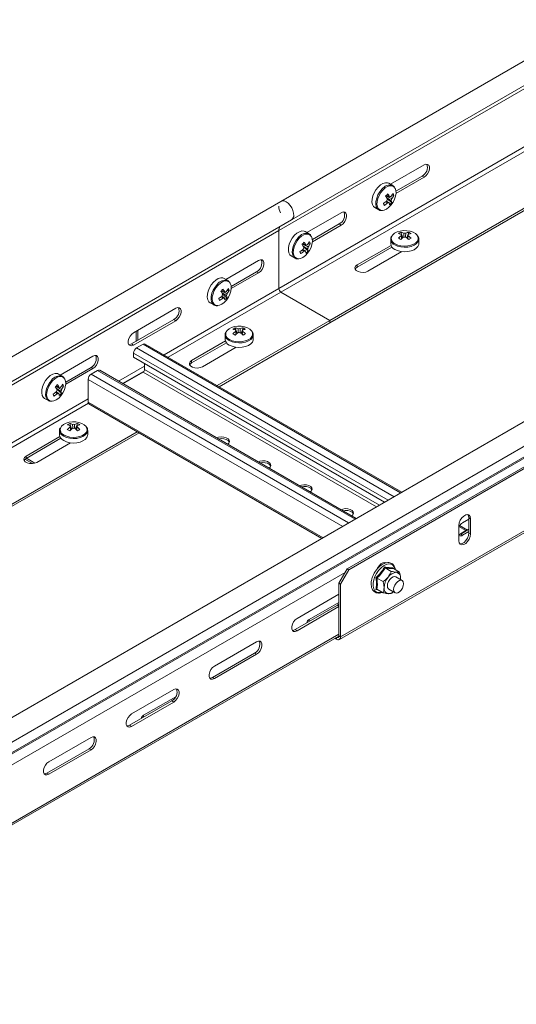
# Model space of a CAD drawing. Header units: millimetres. Extents: x -6 to 3617, y -5324 to -345.
# Tile 30 of 43: x 309 to 521, y -1607 to -1187. Entities that reach past the tile are written whole.
import ezdxf

# ---------------------------------------------------------------- set-up
doc = ezdxf.new("R2010")
doc.units = ezdxf.units.MM

msp = doc.modelspace()

# ---------------------------------------------------------------- linework, layer by layer
at = {"color": 7, "linetype": 'Continuous', "lineweight": 15}
for p, q in [((555.01, -1187.09), (420.66, -1264.65)), ((425.23, -1272.52), (559.56, -1194.97)), ((554.13, -1199.58), (419.78, -1277.14)), ((481.82, -1249.07), (467.49, -1257.34)), ((548.16, -1253.92), (441.55, -1315.46)), ((549.01, -1254.41), (441.55, -1316.44)), ((480.98, -1253.88), (469.8, -1260.34)), ((469.82, -1261.31), (481.82, -1254.37)), ((481.82, -1254.37), (480.98, -1253.88)), ((468.44, -1257.88), (466.79, -1256.93)), ((468.44, -1257.88), (468.34, -1257.83)), ((420.66, -1264.65), (33.88, -1487.93)), ((467.98, -1265.16), (466.1, -1263.58)), ((468.89, -1262.09), (468.05, -1262.04)), ((446.47, -1269.48), (431.79, -1277.95)), ((460.79, -1267.33), (462.44, -1268.28)), ((38.43, -1495.81), (425.21, -1272.53)), ((32.99, -1500.43), (419.78, -1277.14)), ((419.78, -1277.14), (419.78, -1301.91)), ((432.73, -1278.5), (431.08, -1277.55)), ((445.62, -1274.29), (434.09, -1280.95)), ((434.11, -1281.92), (446.47, -1274.78)), ((446.47, -1274.78), (445.62, -1274.29)), ((471.87, -1277.82), (472.69, -1280.2)), ((475.24, -1277.82), (474.41, -1280.2)), ((432.73, -1278.5), (432.64, -1278.45)), ((467.55, -1280.81), (467.55, -1282.71)), ((472.1, -1278.79), (472.12, -1279.1)), ((479.55, -1282.71), (479.55, -1280.81)), ((432.27, -1285.77), (430.39, -1284.2)), ((433.18, -1282.71), (432.34, -1282.65)), ((453.22, -1291.79), (467.69, -1283.44)), ((468.11, -1284.17), (453.22, -1292.77)), ((472.28, -1286.09), (457.82, -1294.44)), ((411.11, -1289.89), (397.14, -1297.96)), ((425.08, -1287.94), (426.73, -1288.89)), ((410.26, -1294.71), (399.44, -1300.95)), ((411.11, -1295.19), (410.26, -1294.71)), ((453.22, -1291.79), (453.22, -1292.77)), ((398.08, -1298.5), (396.44, -1297.55)), ((398.08, -1298.5), (397.99, -1298.45)), ((399.46, -1301.92), (411.11, -1295.19)), ((398.54, -1302.71), (397.69, -1302.65)), ((397.62, -1305.78), (395.74, -1304.2)), ((420.62, -1303.38), (441.55, -1315.46)), ((654.04, -1303.17), (448.98, -1421.55)), ((654.75, -1303.58), (449.69, -1421.96)), ((375.76, -1310.3), (357.73, -1320.71)), ((390.44, -1307.94), (392.08, -1308.89)), ((374.91, -1315.12), (356.88, -1325.52)), ((357.73, -1326.01), (375.76, -1315.61)), ((375.76, -1315.61), (374.91, -1315.12)), ((393.39, -1343.27), (441.55, -1315.46)), ((441.55, -1315.46), (441.55, -1316.44)), ((359.53, -1323.99), (359.53, -1319.67)), ((394.24, -1343.76), (441.55, -1316.44)), ((401.16, -1318.64), (401.98, -1321.02)), ((401.39, -1319.61), (401.41, -1319.92)), ((404.52, -1318.64), (403.7, -1321.02)), ((358.82, -1324.2), (358.82, -1320.07)), ((396.84, -1321.63), (396.84, -1323.53)), ((408.84, -1323.53), (408.84, -1321.63)), ((357.73, -1326.01), (356.88, -1325.52)), ((358.82, -1324.41), (358.82, -1324.2)), ((359.03, -1327.23), (361.79, -1325.63)), ((472.33, -1388.84), (362.69, -1325.55)), ((396.98, -1324.26), (382.51, -1332.61)), ((382.51, -1333.59), (397.4, -1324.99)), ((387.11, -1335.26), (401.57, -1326.91)), ((658.28, -1328.08), (446.15, -1450.54)), ((340.4, -1330.71), (326.43, -1338.78)), ((357.76, -1331.23), (357.76, -1329.43)), ((464.94, -1393.1), (357.76, -1331.23)), ((445.63, -1451.68), (657.76, -1329.22)), ((339.55, -1335.53), (328.73, -1341.77)), ((328.75, -1342.74), (340.4, -1336.02)), ((340.4, -1336.02), (339.55, -1335.53)), ((362.43, -1333.92), (362.43, -1336.4)), ((382.51, -1333.59), (382.51, -1332.61)), ((327.37, -1339.32), (325.72, -1338.37)), ((327.37, -1339.32), (327.28, -1339.27)), ((338.32, -1350.32), (338.32, -1340.66)), ((339.59, -1338.45), (342.35, -1336.86)), ((452.88, -1400.06), (343.25, -1336.77)), ((361.79, -1337.51), (353.16, -1342.49)), ((554.06, -1341.65), (167.27, -1564.94)), ((326.91, -1346.6), (325.03, -1345.02)), ((327.82, -1343.53), (326.98, -1343.47)), ((319.72, -1348.76), (321.37, -1349.71)), ((172.02, -1572.68), (558.81, -1349.4)), ((338.69, -1351.15), (438.15, -1408.57)), ((172.15, -1577.09), (558.94, -1353.8)), ((172.39, -1577.53), (559.18, -1354.24)), ((330.44, -1359.46), (331.27, -1361.84)), ((330.68, -1360.43), (330.7, -1360.74)), ((333.81, -1359.46), (332.99, -1361.84)), ((181.26, -1465.73), (359.21, -1363)), ((182.11, -1466.22), (360.06, -1363.49)), ((326.26, -1365.08), (311.8, -1373.43)), ((311.8, -1374.41), (326.69, -1365.81)), ((326.13, -1362.45), (326.13, -1364.35)), ((338.13, -1364.35), (338.13, -1362.45)), ((316.4, -1376.08), (330.86, -1367.73)), ((311.8, -1374.41), (311.8, -1373.43)), ((315.62, -1376.41), (311.98, -1374.31)), ((314.56, -1376.61), (311.33, -1374.75)), ((500.95, -1399.71), (501.66, -1400.12)), ((500.95, -1399.71), (500.95, -1406.25)), ((496.71, -1409.51), (496.71, -1402.98)), ((500.34, -1405.01), (497, -1403.08)), ((498.3, -1401.86), (500.95, -1400.33)), ((501.66, -1400.12), (501.66, -1406.66)), ((496.71, -1406.96), (497.45, -1406.68)), ((496.72, -1406.96), (496.92, -1406.83)), ((496.92, -1406.83), (499.68, -1405.23)), ((497.45, -1406.68), (500.95, -1404.65)), ((497.45, -1406.68), (498.3, -1407.17)), ((500.95, -1405.63), (498.3, -1407.17)), ((500.95, -1406.25), (501.66, -1406.66)), ((465.19, -1418.79), (465.32, -1418.97)), ((445.44, -1427.68), (448.98, -1421.55)), ((449.69, -1421.96), (446.15, -1428.08)), ((448.98, -1421.55), (449.69, -1421.96)), ((465.22, -1421.11), (467.82, -1422.62)), ((468.67, -1421.05), (468.71, -1421.39)), ((468.75, -1421.43), (471.36, -1422.93)), ((472.43, -1426.53), (469.75, -1424.98)), ((446.15, -1428.08), (445.44, -1427.68)), ((445.44, -1450.13), (445.44, -1427.68)), ((446.15, -1450.54), (446.15, -1428.08)), ((461.68, -1425.51), (464.29, -1427.01)), ((471.7, -1426.1), (471.78, -1425.53)), ((427.59, -1442.68), (445.44, -1432.37)), ((461.98, -1430.4), (461.24, -1430.29)), ((461.68, -1430.22), (464.29, -1431.73)), ((466.75, -1430.17), (469.43, -1431.72)), ((426.74, -1447.5), (444.77, -1437.09)), ((432.72, -1443.23), (445.44, -1435.88)), ((444.77, -1437.09), (445.44, -1436.58)), ((445.44, -1437.68), (427.59, -1447.99)), ((173.06, -1607.45), (445.44, -1450.21)), ((426.74, -1447.5), (427.59, -1447.99)), ((445.44, -1450.13), (446.15, -1450.54)), ((392.23, -1463.09), (410.26, -1452.68)), ((443.74, -1451.19), (444.38, -1451.56)), ((391.38, -1467.91), (409.42, -1457.5)), ((410.26, -1457.99), (392.23, -1468.4)), ((409.42, -1457.5), (410.26, -1457.99)), ((391.38, -1467.91), (392.23, -1468.4)), ((356.88, -1483.5), (374.91, -1473.09)), ((356.03, -1488.32), (374.06, -1477.91)), ((374.91, -1478.4), (356.88, -1488.81)), ((362, -1484.05), (375.72, -1476.14)), ((374.06, -1477.91), (374.91, -1478.4)), ((356.03, -1488.32), (356.88, -1488.81)), ((321.52, -1503.91), (339.55, -1493.5)), ((320.67, -1508.73), (338.71, -1498.32)), ((339.55, -1498.81), (321.52, -1509.22)), ((338.71, -1498.32), (339.55, -1498.81)), ((320.67, -1508.73), (321.52, -1509.22))]:
    msp.add_line(p, q, dxfattribs=at)
at = {"color": 8, "linetype": 'Continuous', "lineweight": 15}
for p, q in [((527.26, -1239.86), (419.78, -1301.91)), ((527.36, -1241.76), (420.62, -1303.38)), ((370.76, -1330.21), (419.78, -1301.91)), ((372.46, -1331.19), (420.62, -1303.38)), ((359, -1324.3), (358.82, -1324.2)), ((469.04, -1390.73), (359.03, -1327.23)), ((471.8, -1389.14), (361.79, -1325.63)), ((466.5, -1392.2), (357.76, -1329.43)), ((351.32, -1341.43), (362.43, -1335.02)), ((462.79, -1394.34), (362.43, -1336.4)), ((447.05, -1403.43), (338.32, -1340.66)), ((449.6, -1401.96), (339.59, -1338.45)), ((452.36, -1400.37), (342.35, -1336.86)), ((353.02, -1342.41), (362.19, -1337.11)), ((461.52, -1395.08), (361.79, -1337.51)), ((158.63, -1452.67), (338.32, -1348.94)), ((160.33, -1453.65), (338.42, -1350.84)), ((438.68, -1408.26), (338.32, -1350.32)), ((499.68, -1405.23), (496.71, -1403.52)), ((496.92, -1406.83), (496.71, -1406.7)), ((496.92, -1406.83), (496.92, -1406.91)), ((499.68, -1405.39), (499.68, -1405.23)), ((173.51, -1581.61), (448.09, -1423.1)), ((444.77, -1437.09), (445.44, -1437.47)), ((432.72, -1444.05), (432.72, -1443.23)), ((173.56, -1606.35), (445.44, -1449.4)), ((444.38, -1451.56), (444.38, -1450.82)), ((362, -1484.87), (362, -1484.05))]:
    msp.add_line(p, q, dxfattribs=at)
at = {"color": 7, "linetype": 'Continuous', "lineweight": 15, "flags": 128}
for points in [[(481.82, -1254.37), (482.61, -1253.76), (483.3, -1252.9), (483.81, -1251.9), (484.09, -1250.88), (484.09, -1249.95), (483.81, -1249.24), (483.3, -1248.84), (482.61, -1248.77), (481.82, -1249.07)], [(466.79, -1256.93), (466.24, -1256.71), (465.3, -1256.68), (464.26, -1256.99), (463.2, -1257.62), (462.17, -1258.54)], [(462.17, -1258.54), (461.25, -1259.68), (460.48, -1260.97), (459.93, -1262.34), (459.61, -1263.7), (459.56, -1264.95), (459.78, -1266.03), (460.24, -1266.86), (460.79, -1267.33)], [(464.09, -1268.52), (464.79, -1268.39), (465.81, -1267.94), (466.82, -1267.19), (467.77, -1266.19), (468.59, -1265.01), (469.23, -1263.72), (469.65, -1262.4), (469.83, -1261.13), (469.75, -1260), (469.42, -1259.07), (469.35, -1258.97)], [(425.21, -1272.53), (425.49, -1272.32), (425.93, -1271.67), (426.14, -1270.78), (426.1, -1269.72), (425.81, -1268.57), (425.3, -1267.42), (424.6, -1266.36), (423.77, -1265.48), (422.88, -1264.84), (421.99, -1264.49), (421.18, -1264.46), (420.66, -1264.65)], [(446.47, -1274.78), (447.25, -1274.17), (447.95, -1273.31), (448.46, -1272.31), (448.73, -1271.29), (448.73, -1270.36), (448.46, -1269.66), (447.95, -1269.25), (447.25, -1269.18), (446.47, -1269.48)], [(431.08, -1277.55), (430.53, -1277.33), (429.59, -1277.29), (428.55, -1277.6), (427.49, -1278.24), (426.46, -1279.15)], [(478.92, -1279.23), (478.85, -1279.12), (478.11, -1278.4), (477.09, -1277.81), (475.84, -1277.39), (474.45, -1277.16), (473.01, -1277.13), (471.6, -1277.31), (470.31, -1277.69), (469.22, -1278.24), (468.41, -1278.93), (468.02, -1279.5)], [(426.46, -1279.15), (425.54, -1280.29), (424.77, -1281.59), (424.22, -1282.96), (423.9, -1284.31), (423.85, -1285.57), (424.07, -1286.64), (424.54, -1287.48), (425.08, -1287.94)], [(428.38, -1289.14), (429.08, -1289.01), (430.1, -1288.55), (431.11, -1287.8), (432.06, -1286.8), (432.88, -1285.62), (433.52, -1284.33), (433.94, -1283.01), (434.12, -1281.75), (434.04, -1280.61), (433.71, -1279.69), (433.65, -1279.58)], [(467.55, -1280.81), (467.55, -1280.92), (467.56, -1280.98)], [(469.31, -1285.16), (470.5, -1285.69), (471.88, -1286.03), (473.36, -1286.17), (474.86, -1286.09), (476.27, -1285.79), (477.52, -1285.3), (478.51, -1284.65), (479.2, -1283.88), (479.52, -1283.03), (479.55, -1282.71)], [(411.11, -1295.19), (411.9, -1294.58), (412.59, -1293.72), (413.1, -1292.72), (413.38, -1291.7), (413.38, -1290.77), (413.1, -1290.07), (412.59, -1289.66), (411.9, -1289.59), (411.11, -1289.89)], [(457.82, -1294.44), (456.89, -1294.82), (455.8, -1294.98), (454.68, -1294.93), (453.66, -1294.65), (452.86, -1294.19), (452.38, -1293.6), (452.28, -1292.95), (452.57, -1292.32), (453.22, -1291.79)], [(453.22, -1292.77), (452.57, -1293.3), (452.38, -1293.6)], [(396.44, -1297.55), (395.88, -1297.33), (394.94, -1297.3), (393.9, -1297.61), (392.84, -1298.24), (391.82, -1299.15)], [(391.82, -1299.15), (390.89, -1300.29), (390.13, -1301.59), (389.57, -1302.96), (389.26, -1304.31), (389.21, -1305.57), (389.42, -1306.65), (389.89, -1307.48), (390.44, -1307.94)], [(393.73, -1309.14), (394.44, -1309.01), (395.45, -1308.55), (396.46, -1307.8), (397.41, -1306.81), (398.23, -1305.62), (398.87, -1304.33), (399.29, -1303.01), (399.47, -1301.75), (399.39, -1300.62), (399.06, -1299.69), (399, -1299.59)], [(375.76, -1315.61), (376.54, -1314.99), (377.23, -1314.13), (377.75, -1313.13), (378.02, -1312.11), (378.02, -1311.18), (377.75, -1310.48), (377.23, -1310.07), (376.54, -1310), (375.76, -1310.3)], [(408.21, -1320.05), (408.14, -1319.94), (407.4, -1319.23), (406.38, -1318.63), (405.13, -1318.21), (403.74, -1317.98), (402.3, -1317.95), (400.88, -1318.13), (399.6, -1318.51), (398.51, -1319.06), (397.7, -1319.75), (397.31, -1320.32)], [(357.73, -1320.71), (356.94, -1321.32), (356.25, -1322.18), (355.74, -1323.18), (355.46, -1324.21), (355.46, -1325.13), (355.74, -1325.84), (356.25, -1326.25), (356.94, -1326.31), (357.73, -1326.01)], [(396.84, -1321.63), (396.84, -1321.74), (396.85, -1321.8)], [(398.6, -1325.98), (399.79, -1326.51), (401.17, -1326.85), (402.65, -1326.99), (404.15, -1326.91), (405.56, -1326.61), (406.81, -1326.12), (407.8, -1325.47), (408.49, -1324.7), (408.81, -1323.85), (408.84, -1323.53)], [(356.88, -1325.52), (356.09, -1325.82), (355.73, -1325.83)], [(340.4, -1336.02), (341.19, -1335.4), (341.88, -1334.54), (342.39, -1333.54), (342.67, -1332.52), (342.67, -1331.59), (342.39, -1330.89), (341.88, -1330.48), (341.19, -1330.41), (340.4, -1330.71)], [(382.51, -1332.61), (381.86, -1333.14), (381.57, -1333.77), (381.67, -1334.42), (382.15, -1335.01), (382.94, -1335.47), (383.97, -1335.75), (385.09, -1335.8), (386.18, -1335.64), (387.11, -1335.26)], [(381.67, -1334.43), (381.86, -1334.12), (382.51, -1333.59)], [(321.1, -1339.97), (320.18, -1341.11), (319.42, -1342.41), (318.86, -1343.78), (318.55, -1345.13), (318.49, -1346.39), (318.71, -1347.47), (319.18, -1348.3), (319.72, -1348.76)], [(325.72, -1338.37), (325.17, -1338.15), (324.23, -1338.12), (323.19, -1338.43), (322.13, -1339.06), (321.1, -1339.97)], [(323.02, -1349.96), (323.72, -1349.83), (324.74, -1349.37), (325.75, -1348.62), (326.7, -1347.63), (327.52, -1346.45), (328.16, -1345.15), (328.58, -1343.83), (328.76, -1342.57), (328.68, -1341.44), (328.35, -1340.51), (328.29, -1340.41)], [(338.69, -1351.15), (338.69, -1351.15), (338.53, -1351.02), (338.41, -1350.83), (338.34, -1350.6), (338.32, -1350.32)], [(337.5, -1360.87), (337.43, -1360.76), (336.69, -1360.05), (335.67, -1359.46), (334.42, -1359.03), (333.03, -1358.8), (331.59, -1358.77), (330.17, -1358.95), (328.89, -1359.33), (327.8, -1359.88), (326.99, -1360.58), (326.6, -1361.14)], [(326.13, -1362.45), (326.13, -1362.56), (326.14, -1362.62)], [(327.89, -1366.8), (329.07, -1367.33), (330.46, -1367.67), (331.94, -1367.81), (333.44, -1367.73), (334.85, -1367.43), (336.1, -1366.94), (337.09, -1366.29), (337.77, -1365.52), (338.1, -1364.67), (338.13, -1364.35)], [(397.88, -1368.31), (398.36, -1367.87), (398.65, -1367.25), (398.55, -1366.6), (398.08, -1366.01), (397.28, -1365.54), (396.26, -1365.27), (395.13, -1365.21), (394.04, -1365.38), (393.29, -1365.66)], [(398.6, -1367.45), (398.55, -1367.33), (398.08, -1366.74), (397.28, -1366.28), (396.26, -1366), (395.13, -1365.95), (394.07, -1366.11)], [(311.8, -1373.43), (311.15, -1373.96), (310.86, -1374.59), (310.96, -1375.24), (311.44, -1375.83), (312.23, -1376.29), (313.26, -1376.57), (314.38, -1376.62), (315.47, -1376.46), (316.4, -1376.08)], [(310.96, -1375.25), (311.15, -1374.94), (311.8, -1374.41)], [(415.55, -1378.51), (416.04, -1378.08), (416.33, -1377.45), (416.23, -1376.8), (415.76, -1376.21), (414.96, -1375.75), (413.93, -1375.47), (412.81, -1375.42), (411.72, -1375.59), (410.97, -1375.87)], [(416.28, -1377.65), (416.23, -1377.54), (415.76, -1376.95), (414.96, -1376.48), (413.93, -1376.21), (412.81, -1376.15), (411.75, -1376.31)], [(433.23, -1388.72), (433.72, -1388.28), (434.01, -1387.66), (433.91, -1387.01), (433.43, -1386.42), (432.63, -1385.95), (431.61, -1385.68), (430.49, -1385.62), (429.4, -1385.79), (428.65, -1386.07)], [(433.96, -1387.86), (433.91, -1387.74), (433.43, -1387.15), (432.63, -1386.69), (431.61, -1386.41), (430.49, -1386.36), (429.42, -1386.52)], [(450.91, -1398.92), (451.39, -1398.49), (451.69, -1397.86), (451.59, -1397.21), (451.11, -1396.62), (450.31, -1396.16), (449.29, -1395.88), (448.17, -1395.83), (447.07, -1396), (446.32, -1396.28)], [(451.64, -1398.06), (451.59, -1397.95), (451.11, -1397.36), (450.31, -1396.89), (449.29, -1396.62), (448.17, -1396.56), (447.1, -1396.72)], [(496.71, -1402.98), (496.86, -1401.92), (497.29, -1400.81), (497.95, -1399.79), (498.75, -1398.99), (499.61, -1398.49), (500.42, -1398.36), (501.08, -1398.62), (501.51, -1399.23), (501.66, -1400.12)], [(500.54, -1398.38), (500.8, -1398.82), (500.95, -1399.71)], [(501.66, -1406.66), (501.51, -1407.72), (501.08, -1408.83), (500.42, -1409.84), (499.61, -1410.65), (498.75, -1411.15), (497.95, -1411.27), (497.29, -1411.02), (496.86, -1410.4), (496.71, -1409.51)], [(500.95, -1406.25), (500.8, -1407.31), (500.37, -1408.42), (499.71, -1409.44), (498.91, -1410.24), (498.05, -1410.74), (497.24, -1410.86), (497.12, -1410.85)], [(461.78, -1421.53), (461.93, -1421.22), (462.59, -1420.2), (463.4, -1419.4), (464.26, -1418.9), (465.07, -1418.77), (465.58, -1418.93)], [(469.75, -1424.98), (469.31, -1424.84), (468.62, -1424.95), (467.88, -1425.38), (467.19, -1426.07), (466.62, -1426.94), (466.25, -1427.89), (466.13, -1428.8), (466.25, -1429.56), (466.62, -1430.09), (466.75, -1430.17)], [(468.81, -1430.35), (468.94, -1429.44), (469.31, -1428.49), (469.87, -1427.62), (470.57, -1426.93), (471.3, -1426.5), (471.99, -1426.39), (472.56, -1426.61), (472.93, -1427.14), (473.06, -1427.9), (472.93, -1428.81), (472.56, -1429.76), (471.99, -1430.64), (471.3, -1431.33), (470.57, -1431.75), (469.87, -1431.86), (469.31, -1431.64), (468.94, -1431.11), (468.81, -1430.35)], [(471.78, -1425.53), (471.75, -1426.08), (471.75, -1426.13)], [(427.59, -1447.99), (426.8, -1448.28), (426.11, -1448.22), (425.6, -1447.81), (425.33, -1447.1), (425.33, -1446.18), (425.6, -1445.15), (426.11, -1444.15), (426.8, -1443.29), (427.59, -1442.68)], [(425.6, -1447.8), (425.95, -1447.79), (426.74, -1447.5)], [(410.26, -1452.68), (411.05, -1452.39), (411.74, -1452.45), (412.25, -1452.86), (412.53, -1453.57), (412.53, -1454.49), (412.25, -1455.51), (411.74, -1456.51), (411.05, -1457.37), (410.26, -1457.99)], [(392.23, -1468.4), (391.45, -1468.69), (390.76, -1468.63), (390.24, -1468.22), (389.97, -1467.51), (389.97, -1466.59), (390.24, -1465.56), (390.76, -1464.56), (391.45, -1463.7), (392.23, -1463.09)], [(390.24, -1468.21), (390.6, -1468.2), (391.38, -1467.91)], [(374.91, -1473.09), (375.7, -1472.8), (376.39, -1472.86), (376.9, -1473.27), (377.17, -1473.98), (377.17, -1474.9), (376.9, -1475.92), (376.39, -1476.92), (375.7, -1477.78), (374.91, -1478.4)], [(356.88, -1488.81), (356.09, -1489.1), (355.4, -1489.04), (354.89, -1488.63), (354.61, -1487.92), (354.61, -1487), (354.89, -1485.97), (355.4, -1484.97), (356.09, -1484.11), (356.88, -1483.5)], [(354.89, -1488.62), (355.24, -1488.61), (356.03, -1488.32)], [(339.55, -1493.5), (340.34, -1493.21), (341.03, -1493.27), (341.54, -1493.68), (341.82, -1494.39), (341.82, -1495.31), (341.54, -1496.33), (341.03, -1497.33), (340.34, -1498.19), (339.55, -1498.81)], [(321.52, -1509.22), (320.74, -1509.51), (320.05, -1509.45), (319.53, -1509.04), (319.26, -1508.33), (319.26, -1507.41), (319.53, -1506.38), (320.05, -1505.38), (320.74, -1504.52), (321.52, -1503.91)], [(319.53, -1509.03), (319.89, -1509.02), (320.67, -1508.73)]]:
    msp.add_lwpolyline(points, dxfattribs=at)
at = {"color": 8, "linetype": 'Continuous', "lineweight": 15, "flags": 128}
for points in [[(463.82, -1259.49), (462.89, -1260.63), (462.13, -1261.92), (461.57, -1263.29), (461.26, -1264.64), (461.21, -1265.9), (461.42, -1266.98), (461.89, -1267.81), (462.48, -1268.3)], [(464.19, -1259.8), (463.3, -1260.9), (462.57, -1262.15), (462.03, -1263.46), (461.73, -1264.77), (461.68, -1265.97), (461.89, -1267.01), (462.34, -1267.81), (463, -1268.33), (463.84, -1268.53), (464.09, -1268.52)], [(469.35, -1258.97), (468.85, -1258.41), (468.1, -1258.05), (467.19, -1258.02), (466.2, -1258.31), (465.18, -1258.92), (464.19, -1259.8)], [(428.11, -1280.1), (427.18, -1281.24), (426.42, -1282.54), (425.86, -1283.9), (425.55, -1285.26), (425.5, -1286.52), (425.71, -1287.59), (426.18, -1288.43), (426.77, -1288.91)], [(428.48, -1280.42), (427.59, -1281.51), (426.86, -1282.76), (426.32, -1284.08), (426.02, -1285.38), (425.97, -1286.59), (426.18, -1287.63), (426.63, -1288.43), (427.29, -1288.94), (428.13, -1289.14), (428.38, -1289.14)], [(433.65, -1279.58), (433.15, -1279.02), (432.39, -1278.66), (431.49, -1278.63), (430.49, -1278.93), (429.47, -1279.54), (428.48, -1280.42)], [(469.31, -1283.26), (470.5, -1283.79), (471.88, -1284.13), (473.36, -1284.27), (474.86, -1284.19), (476.27, -1283.89), (477.52, -1283.41), (478.51, -1282.75), (479.2, -1281.98), (479.52, -1281.13), (479.55, -1280.79)], [(469.47, -1282.8), (470.61, -1283.32), (471.94, -1283.65), (473.37, -1283.78), (474.81, -1283.7), (476.17, -1283.42), (477.37, -1282.95), (478.32, -1282.32), (478.98, -1281.58), (479.3, -1280.76), (479.25, -1279.93), (478.92, -1279.23)], [(399, -1299.59), (398.5, -1299.03), (397.74, -1298.67), (396.84, -1298.63), (395.84, -1298.93), (394.82, -1299.54), (393.83, -1300.42)], [(393.46, -1300.1), (392.54, -1301.24), (391.77, -1302.54), (391.21, -1303.91), (390.9, -1305.26), (390.85, -1306.52), (391.06, -1307.6), (391.53, -1308.43), (392.12, -1308.91)], [(393.83, -1300.42), (392.94, -1301.52), (392.21, -1302.76), (391.67, -1304.08), (391.37, -1305.38), (391.32, -1306.59), (391.53, -1307.63), (391.98, -1308.43), (392.64, -1308.95), (393.48, -1309.14), (393.73, -1309.14)], [(398.6, -1324.08), (399.79, -1324.61), (401.17, -1324.95), (402.65, -1325.09), (404.15, -1325.01), (405.56, -1324.71), (406.81, -1324.23), (407.8, -1323.57), (408.49, -1322.8), (408.81, -1321.95), (408.84, -1321.61)], [(398.76, -1323.62), (399.9, -1324.14), (401.23, -1324.47), (402.66, -1324.6), (404.1, -1324.52), (405.46, -1324.24), (406.66, -1323.77), (407.61, -1323.14), (408.27, -1322.4), (408.59, -1321.58), (408.54, -1320.75), (408.21, -1320.05)], [(322.75, -1340.92), (321.82, -1342.06), (321.06, -1343.36), (320.5, -1344.73), (320.19, -1346.08), (320.14, -1347.34), (320.35, -1348.42), (320.82, -1349.25), (321.41, -1349.73)], [(328.29, -1340.41), (327.79, -1339.85), (327.03, -1339.49), (326.13, -1339.45), (325.13, -1339.75), (324.11, -1340.36), (323.12, -1341.24)], [(323.12, -1341.24), (322.23, -1342.34), (321.5, -1343.58), (320.96, -1344.9), (320.66, -1346.2), (320.61, -1347.41), (320.82, -1348.45), (321.27, -1349.25), (321.93, -1349.77), (322.77, -1349.96), (323.02, -1349.96)], [(328.05, -1364.44), (329.19, -1364.96), (330.52, -1365.29), (331.95, -1365.42), (333.39, -1365.34), (334.75, -1365.06), (335.95, -1364.59), (336.9, -1363.96), (337.56, -1363.22), (337.88, -1362.4), (337.83, -1361.57), (337.5, -1360.87)], [(327.89, -1364.9), (329.07, -1365.43), (330.46, -1365.77), (331.94, -1365.91), (333.44, -1365.83), (334.85, -1365.53), (336.1, -1365.05), (337.09, -1364.39), (337.77, -1363.62), (338.1, -1362.77), (338.13, -1362.43)], [(469.45, -1421.83), (469.41, -1421.64), (469.03, -1420.66), (468.43, -1419.94), (467.62, -1419.53), (466.67, -1419.44), (465.61, -1419.69), (464.51, -1420.25), (463.42, -1421.1), (462.4, -1422.19), (461.52, -1423.46), (460.81, -1424.85), (460.31, -1426.28), (460.06, -1427.66), (460.06, -1428.94), (460.31, -1430.03), (460.81, -1430.89), (461.52, -1431.45), (462.4, -1431.7), (463.42, -1431.62), (463.88, -1431.49)]]:
    msp.add_lwpolyline(points, dxfattribs=at)
at = {"color": 7, "linetype": 'Continuous', "lineweight": 15}
for centre, radius, start, end in [((479.01, -1250.17), 4.2, 297.9036, 19.6073), ((457.77, -1254.83), 12.6, 302.1246, 310.1862), ((451.16, -1248.01), 20.26, 314.609, 318.4242), ((452.18, -1271.51), 16.02, 29.3946, 34.5162), ((464.33, -1262.15), 1.16, 341.77, 350.7239), ((468.1, -1264.67), 2.21, 152.4365, 174.3936), ((466.5, -1264.59), 0.752, 252.8149, 298.3489), ((453.14, -1270.52), 15.99, 29.3894, 34.5214), ((463.01, -1266.54), 4.06, 5.6816, 18.5021), ((460.94, -1259.41), 9.09, 312.2613, 320.7719), ((467.42, -1263.33), 0.752, 72.789, 118.3653), ((459.92, -1256.8), 9.67, 323.038, 332.6603), ((465.83, -1263.25), 2.21, 332.428, 354.4021), ((463.94, -1265.56), 4.06, 5.6816, 18.5021), ((460.3, -1257.65), 9.67, 323.039, 332.6594), ((463.97, -1263.8), 5.21, 19.1439, 29.4059), ((425.94, -1266.58), 6.22, 181.3623, 208.2932), ((443.65, -1270.58), 4.2, 297.9, 19.6109), ((355.03, -1315.35), 120.26, 24.0467, 24.4911), ((458.15, -1255.68), 12.6, 302.1233, 310.1843), ((423.84, -1270.65), 2.32, 306.1646, 5.1477), ((422.64, -1277), 2.87, 145.539, 182.6909), ((422.64, -1277), 2.87, 145.5409, 182.689), ((474.83, -1284.11), 6.96, 115.2173, 124.7773), ((470.55, -1284.19), 6.51, 66.8783, 78.3416), ((476.55, -1284.19), 6.51, 101.6581, 113.1221), ((472.28, -1284.11), 6.95, 55.2165, 64.7889), ((415.45, -1268.64), 20.25, 314.6067, 318.4241), ((417.45, -1291.11), 15.96, 29.381, 34.522), ((424.21, -1277.41), 9.67, 323.0432, 332.6584), ((428.27, -1284.41), 5.2, 19.1336, 29.4162), ((469.55, -1284.77), 6.51, 66.8783, 78.3416), ((479.58, -1289.45), 12.61, 126.3892, 133.7643), ((460.93, -1298.71), 20.88, 58.4118, 61.5936), ((480.59, -1290.03), 12.61, 126.3892, 133.7643), ((472.57, -1279.04), 0.53, 151.0864, 208.9088), ((473.55, -1280.75), 2.58, 80.0866, 99.915), ((473.55, -1277.34), 2.58, 260.0866, 279.915), ((466.51, -1290.03), 12.61, 46.2367, 53.6098), ((477.55, -1284.77), 6.51, 101.6581, 113.1221), ((474.53, -1279.04), 0.53, 331.0864, 28.9088), ((467.52, -1289.45), 12.61, 46.2367, 53.6098), ((486.13, -1298.63), 20.79, 118.3999, 121.5948), ((422.05, -1275.44), 12.61, 302.1254, 310.1847), ((311.61, -1339.46), 128.72, 24.0673, 24.4825), ((422.44, -1276.29), 12.6, 302.1233, 310.1849), ((416.54, -1292.09), 15.95, 29.3826, 34.5281), ((428.63, -1282.77), 1.15, 341.7618, 350.7768), ((432.39, -1285.29), 2.21, 152.436, 174.4032), ((430.79, -1285.2), 0.752, 252.8149, 298.3489), ((427.3, -1287.15), 4.06, 5.6816, 18.5021), ((425.23, -1280.03), 9.09, 312.2613, 320.7719), ((431.71, -1283.95), 0.752, 72.8078, 118.3544), ((430.12, -1283.86), 2.21, 332.436, 354.4032), ((428.22, -1286.18), 4.07, 5.6804, 18.4915), ((424.6, -1278.27), 9.66, 323.0363, 332.662), ((470.43, -1282.49), 2.89, 184.1948, 247.1244), ((408.3, -1290.99), 4.2, 297.9016, 19.6094), ((380.8, -1288.63), 20.26, 314.609, 318.4242), ((381.87, -1312.09), 15.96, 29.381, 34.522), ((394.17, -1302.82), 0.956, 340.8467, 351.6919), ((382.75, -1311.15), 16.02, 29.3946, 34.5162), ((389.57, -1297.42), 9.66, 323.038, 332.6635), ((389.95, -1298.27), 9.66, 323.0363, 332.662), ((393.62, -1304.41), 5.2, 19.1336, 29.4162), ((421.62, -1301.83), 1.84, 182.6065, 237.3927), ((387.41, -1295.44), 12.61, 302.1254, 310.1847), ((276.96, -1359.46), 128.72, 24.0673, 24.4825), ((387.79, -1296.3), 12.6, 302.1225, 310.1858), ((397.74, -1305.29), 2.21, 152.436, 174.4032), ((396.15, -1305.2), 0.753, 252.8243, 298.3474), ((392.64, -1307.16), 4.07, 5.7005, 18.4831), ((390.58, -1300.03), 9.09, 312.2632, 320.77), ((397.07, -1303.95), 0.752, 72.7984, 118.3559), ((395.47, -1303.86), 2.21, 332.436, 354.4032), ((393.57, -1306.18), 4.07, 5.7005, 18.4831), ((372.94, -1311.4), 4.2, 297.9, 19.6109), ((404.12, -1324.93), 6.96, 115.2175, 124.7771), ((398.84, -1325.59), 6.51, 66.8783, 78.3416), ((399.84, -1325.02), 6.51, 66.8783, 78.3416), ((401.86, -1319.86), 0.53, 151.0864, 208.9088), ((402.84, -1321.57), 2.58, 80.0897, 99.9056), ((405.84, -1325.01), 6.51, 101.6568, 113.1233), ((406.84, -1325.59), 6.51, 101.6568, 113.1233), ((403.82, -1319.86), 0.53, 331.1132, 28.9009), ((401.56, -1324.93), 6.95, 55.2165, 64.7889), ((399.72, -1323.31), 2.89, 184.1974, 247.1218), ((408.87, -1330.27), 12.61, 126.39, 133.7635), ((390.22, -1339.53), 20.88, 58.4118, 61.5936), ((409.88, -1330.85), 12.61, 126.39, 133.7635), ((402.84, -1318.16), 2.58, 260.0866, 279.915), ((395.8, -1330.85), 12.61, 46.2367, 53.6098), ((396.81, -1330.27), 12.61, 46.2367, 53.6098), ((415.42, -1339.46), 20.8, 118.3999, 121.5947), ((360.52, -1329.56), 2.77, 122.6035, 177.3976), ((362.32, -1326.37), 0.905, 65.6974, 125.6147), ((337.59, -1331.81), 4.2, 297.9009, 19.61), ((342.87, -1337.6), 0.905, 65.6884, 125.6237), ((361.05, -1336.34), 1.38, 302.6015, 357.4007), ((341.08, -1340.78), 2.77, 122.6035, 177.3976), ((310.09, -1329.45), 20.26, 314.609, 318.4242), ((311.11, -1352.95), 16.02, 29.3946, 34.5162), ((323.46, -1343.64), 0.956, 340.8467, 351.6919), ((327.03, -1346.11), 2.21, 152.428, 174.4021), ((312.04, -1351.97), 16.02, 29.3946, 34.5162), ((326.36, -1344.77), 0.752, 72.7984, 118.3559), ((318.85, -1338.24), 9.67, 323.038, 332.6603), ((324.76, -1344.68), 2.21, 332.4365, 354.3936), ((319.23, -1339.09), 9.67, 323.0414, 332.6601), ((322.89, -1345.24), 5.22, 19.1421, 29.3958), ((316.7, -1336.26), 12.6, 302.1246, 310.1855), ((211.75, -1397.8), 122.69, 24.0571, 24.4927), ((317.08, -1337.12), 12.6, 302.1233, 310.1843), ((325.44, -1346.03), 0.752, 252.8055, 298.3583), ((321.93, -1347.98), 4.07, 5.7005, 18.4831), ((319.87, -1340.85), 9.09, 312.2613, 320.7719), ((322.87, -1347), 4.06, 5.6816, 18.5021), ((333.41, -1365.75), 6.96, 115.2175, 124.7771), ((328.13, -1366.42), 6.51, 66.8783, 78.3416), ((338.16, -1371.09), 12.61, 126.3908, 133.7627), ((329.13, -1365.84), 6.51, 66.8783, 78.3416), ((339.17, -1371.67), 12.61, 126.3908, 133.7627), ((331.15, -1360.68), 0.53, 151.0864, 208.9088), ((332.13, -1362.39), 2.58, 80.093, 99.9086), ((332.13, -1358.98), 2.58, 260.0866, 279.915), ((335.13, -1365.84), 6.51, 101.6614, 113.1187), ((325.09, -1371.67), 12.61, 46.2367, 53.6098), ((336.13, -1366.42), 6.51, 101.6614, 113.1187), ((333.11, -1360.68), 0.53, 331.1039, 28.8914), ((326.1, -1371.09), 12.61, 46.2367, 53.6098), ((330.84, -1365.77), 6.98, 55.2368, 64.7685), ((329.01, -1364.13), 2.89, 184.2102, 247.1091), ((319.54, -1380.29), 20.81, 58.4063, 61.5991), ((344.71, -1380.28), 20.8, 118.3999, 121.5947), ((500.88, -1405.92), 4.81, 122.3658, 149.9724), ((497.35, -1405.93), 1.56, 245.5566, 307.3274), ((500.28, -1406.18), 1.12, 91.5751, 122.3278), ((470.29, -1427.57), 4.56, 93.4278, 146.5668), ((469.61, -1425.18), 2.2, 350.7465, 79.457), ((472.38, -1429.97), 7.67, 140.2284, 177.3607), ((466.88, -1429.97), 2.2, 170.7485, 259.4504), ((466.49, -1428.56), 3.57, 269.8078, 309.2055), ((433.31, -1444.66), 1.55, 112.4872, 176.1912), ((444.81, -1450.24), 0.646, 236.5431, 9.8943), ((407.45, -1453.78), 4.2, 297.9, 19.6109), ((445.07, -1450.71), 1.09, 230.7978, 9.2129), ((372.09, -1474.19), 4.2, 297.9016, 19.6094), ((362.6, -1485.48), 1.55, 112.4715, 176.2069), ((336.74, -1494.6), 4.2, 297.9, 19.6109)]:
    msp.add_arc(centre, radius, start, end, dxfattribs=at)
at = {"color": 8, "linetype": 'Continuous', "lineweight": 15}
for centre, radius, start, end in [((467.25, -1261.87), 4.18, 74.8665, 145.2617), ((431.54, -1282.48), 4.18, 74.8671, 145.2615), ((470.62, -1280.44), 3.11, 190.0886, 245.0917), ((470.35, -1280.45), 2.52, 157.868, 249.5267), ((396.9, -1302.49), 4.18, 74.8665, 145.2617), ((399.91, -1321.26), 3.11, 190.0926, 245.0877), ((399.64, -1321.27), 2.52, 157.868, 249.5267), ((326.18, -1343.31), 4.18, 74.8665, 145.2617), ((328.93, -1362.09), 2.52, 157.869, 249.5288), ((329.19, -1362.08), 3.11, 190.0926, 245.0877)]:
    msp.add_arc(centre, radius, start, end, dxfattribs=at)
at = {"color": 7, "linetype": 'Continuous', "lineweight": 15}
for points, knots in [([(469.18, -1258.6), (469.08, -1258.45), (468.85, -1258.12), (468.5, -1257.95), (468.31, -1257.85)], [0, 0, 0, 0, 0.459639, 1, 1, 1, 1]), ([(465.49, -1262.29), (465.54, -1262.31), (466.29, -1262.66), (467.14, -1263.05), (467.93, -1263.42), (468.03, -1263.46)], [0, 0, 0, 0, 0.058215, 0.887231, 1, 1, 1, 1]), ([(466.28, -1265.31), (466.2, -1265.25), (465.94, -1265.06), (465.68, -1264.88), (465.5, -1264.75)], [0, 0, 0, 0, 0.314301, 1, 1, 1, 1]), ([(467.79, -1264.27), (467.7, -1264.22), (467.01, -1263.78), (466.32, -1263.35), (465.72, -1262.97)], [0, 0, 0, 0, 0.132784, 1, 1, 1, 1]), ([(465.77, -1261.99), (466.11, -1262.17), (466.55, -1262.4), (466.98, -1262.62), (467.07, -1262.67)], [0, 0, 0, 0, 0.800871, 1, 1, 1, 1]), ([(465.79, -1264.58), (466.05, -1264.75), (466.41, -1264.97), (466.77, -1265.19), (466.86, -1265.25)], [0, 0, 0, 0, 0.743512, 1, 1, 1, 1]), ([(462.49, -1268.3), (462.5, -1268.3), (462.73, -1268.49), (463.23, -1268.61), (463.71, -1268.58), (463.89, -1268.57)], [0, 0, 0, 0, 0.027223, 0.636337, 1, 1, 1, 1]), ([(433.47, -1279.22), (433.37, -1279.06), (433.14, -1278.73), (432.79, -1278.56), (432.6, -1278.47)], [0, 0, 0, 0, 0.459658, 1, 1, 1, 1]), ([(467.86, -1279.67), (467.83, -1279.72), (467.61, -1280.04), (467.51, -1280.52), (467.58, -1280.92), (467.6, -1281.01)], [0, 0, 0, 0, 0.129905, 0.787639, 1, 1, 1, 1]), ([(472.2, -1280.64), (472.17, -1280.29), (472.14, -1279.85), (472.11, -1279.4), (472.1, -1279.3)], [0, 0, 0, 0, 0.779782, 1, 1, 1, 1]), ([(473.22, -1279.9), (473.19, -1279.44), (473.15, -1278.88), (473.11, -1278.31), (473.11, -1278.21)], [0, 0, 0, 0, 0.810739, 1, 1, 1, 1]), ([(473.99, -1278.21), (473.99, -1278.31), (473.95, -1278.88), (473.91, -1279.44), (473.88, -1279.89)], [0, 0, 0, 0, 0.190188, 1, 1, 1, 1]), ([(475, -1279.3), (474.99, -1279.4), (474.96, -1279.85), (474.93, -1280.29), (474.9, -1280.64)], [0, 0, 0, 0, 0.220217, 1, 1, 1, 1]), ([(474.96, -1279.3), (474.97, -1279.24), (474.98, -1279.07), (474.99, -1278.89), (475, -1278.79)], [0, 0, 0, 0, 0.380036, 1, 1, 1, 1]), ([(479.51, -1280.78), (479.52, -1280.66), (479.54, -1280.24), (479.37, -1279.75), (479.12, -1279.44), (479.06, -1279.37)], [0, 0, 0, 0, 0.255209, 0.837092, 1, 1, 1, 1]), ([(429.78, -1282.9), (429.83, -1282.92), (430.58, -1283.27), (431.43, -1283.66), (432.23, -1284.03), (432.32, -1284.08)], [0, 0, 0, 0, 0.058213, 0.88723, 1, 1, 1, 1]), ([(430.57, -1285.92), (430.49, -1285.86), (430.23, -1285.68), (429.97, -1285.49), (429.79, -1285.37)], [0, 0, 0, 0, 0.314299, 1, 1, 1, 1]), ([(432.08, -1284.89), (431.99, -1284.83), (431.3, -1284.4), (430.61, -1283.96), (430.01, -1283.59)], [0, 0, 0, 0, 0.132784, 1, 1, 1, 1]), ([(430.06, -1282.6), (430.41, -1282.78), (430.84, -1283.01), (431.27, -1283.24), (431.36, -1283.28)], [0, 0, 0, 0, 0.800871, 1, 1, 1, 1]), ([(430.08, -1285.19), (430.35, -1285.36), (430.7, -1285.58), (431.06, -1285.81), (431.15, -1285.87)], [0, 0, 0, 0, 0.7435141, 1, 1, 1, 1]), ([(426.78, -1288.91), (426.79, -1288.92), (427.02, -1289.11), (427.52, -1289.22), (428, -1289.19), (428.18, -1289.18)], [0, 0, 0, 0, 0.027222, 0.636304, 1, 1, 1, 1]), ([(398.82, -1299.22), (398.72, -1299.07), (398.49, -1298.73), (398.14, -1298.56), (397.95, -1298.47)], [0, 0, 0, 0, 0.459639, 1, 1, 1, 1]), ([(395.13, -1302.9), (395.18, -1302.93), (395.93, -1303.27), (396.78, -1303.66), (397.58, -1304.04), (397.67, -1304.08)], [0, 0, 0, 0, 0.058213, 0.88723, 1, 1, 1, 1]), ([(395.41, -1302.61), (395.76, -1302.79), (396.19, -1303.01), (396.62, -1303.24), (396.71, -1303.29)], [0, 0, 0, 0, 0.800873, 1, 1, 1, 1]), ([(395.92, -1305.92), (395.84, -1305.87), (395.58, -1305.68), (395.32, -1305.49), (395.14, -1305.37)], [0, 0, 0, 0, 0.314299, 1, 1, 1, 1]), ([(397.43, -1304.89), (397.34, -1304.83), (396.65, -1304.4), (395.96, -1303.97), (395.36, -1303.59)], [0, 0, 0, 0, 0.132784, 1, 1, 1, 1]), ([(395.43, -1305.2), (395.7, -1305.36), (396.05, -1305.59), (396.41, -1305.81), (396.5, -1305.87)], [0, 0, 0, 0, 0.743512, 1, 1, 1, 1]), ([(392.13, -1308.91), (392.14, -1308.92), (392.38, -1309.11), (392.87, -1309.22), (393.35, -1309.19), (393.54, -1309.18)], [0, 0, 0, 0, 0.027187, 0.636291, 1, 1, 1, 1]), ([(402.51, -1320.72), (402.48, -1320.26), (402.44, -1319.7), (402.4, -1319.14), (402.4, -1319.03)], [0, 0, 0, 0, 0.810739, 1, 1, 1, 1]), ([(403.28, -1319.03), (403.28, -1319.14), (403.24, -1319.7), (403.2, -1320.26), (403.17, -1320.71)], [0, 0, 0, 0, 0.190189, 1, 1, 1, 1]), ([(404.25, -1320.12), (404.26, -1320.06), (404.27, -1319.89), (404.28, -1319.71), (404.29, -1319.61)], [0, 0, 0, 0, 0.380036, 1, 1, 1, 1]), ([(397.15, -1320.49), (397.12, -1320.54), (396.9, -1320.86), (396.79, -1321.34), (396.87, -1321.74), (396.88, -1321.83)], [0, 0, 0, 0, 0.129905, 0.787639, 1, 1, 1, 1]), ([(401.5, -1321.55), (401.47, -1321.17), (401.43, -1320.7), (401.4, -1320.22), (401.39, -1320.12)], [0, 0, 0, 0, 0.79294, 1, 1, 1, 1]), ([(404.29, -1320.12), (404.28, -1320.22), (404.25, -1320.69), (404.21, -1321.17), (404.18, -1321.54)], [0, 0, 0, 0, 0.207808, 1, 1, 1, 1]), ([(408.8, -1321.6), (408.81, -1321.48), (408.83, -1321.06), (408.66, -1320.57), (408.41, -1320.26), (408.35, -1320.19)], [0, 0, 0, 0, 0.255209, 0.837092, 1, 1, 1, 1]), ([(328.11, -1340.04), (328.01, -1339.89), (327.78, -1339.55), (327.43, -1339.38), (327.24, -1339.29)], [0, 0, 0, 0, 0.459639, 1, 1, 1, 1]), ([(324.42, -1343.72), (324.47, -1343.75), (325.22, -1344.09), (326.07, -1344.48), (326.87, -1344.86), (326.96, -1344.9)], [0, 0, 0, 0, 0.058213, 0.887231, 1, 1, 1, 1]), ([(326.72, -1345.71), (326.63, -1345.65), (325.94, -1345.22), (325.25, -1344.79), (324.65, -1344.41)], [0, 0, 0, 0, 0.132784, 1, 1, 1, 1]), ([(324.7, -1343.43), (325.05, -1343.61), (325.48, -1343.83), (325.91, -1344.06), (326, -1344.11)], [0, 0, 0, 0, 0.800871, 1, 1, 1, 1]), ([(325.21, -1346.74), (325.13, -1346.69), (324.87, -1346.5), (324.61, -1346.31), (324.43, -1346.19)], [0, 0, 0, 0, 0.314301, 1, 1, 1, 1]), ([(324.72, -1346.02), (324.99, -1346.18), (325.34, -1346.41), (325.7, -1346.63), (325.79, -1346.69)], [0, 0, 0, 0, 0.743512, 1, 1, 1, 1]), ([(321.42, -1349.73), (321.43, -1349.74), (321.67, -1349.93), (322.16, -1350.04), (322.64, -1350.01), (322.83, -1350)], [0, 0, 0, 0, 0.027223, 0.636337, 1, 1, 1, 1]), ([(326.44, -1361.31), (326.41, -1361.36), (326.19, -1361.68), (326.08, -1362.16), (326.16, -1362.56), (326.17, -1362.66)], [0, 0, 0, 0, 0.129956, 0.787679, 1, 1, 1, 1]), ([(330.79, -1362.37), (330.76, -1361.99), (330.72, -1361.52), (330.69, -1361.04), (330.68, -1360.94)], [0, 0, 0, 0, 0.792941, 1, 1, 1, 1]), ([(331.8, -1361.54), (331.77, -1361.08), (331.73, -1360.52), (331.69, -1359.96), (331.69, -1359.85)], [0, 0, 0, 0, 0.810739, 1, 1, 1, 1]), ([(332.57, -1359.85), (332.57, -1359.96), (332.53, -1360.52), (332.49, -1361.08), (332.46, -1361.53)], [0, 0, 0, 0, 0.190188, 1, 1, 1, 1]), ([(333.58, -1360.94), (333.57, -1361.04), (333.54, -1361.51), (333.5, -1361.99), (333.47, -1362.36)], [0, 0, 0, 0, 0.207808, 1, 1, 1, 1]), ([(333.54, -1360.95), (333.55, -1360.88), (333.56, -1360.71), (333.57, -1360.54), (333.58, -1360.43)], [0, 0, 0, 0, 0.380036, 1, 1, 1, 1]), ([(338.09, -1362.42), (338.1, -1362.3), (338.12, -1361.88), (337.95, -1361.39), (337.69, -1361.08), (337.64, -1361.01)], [0, 0, 0, 0, 0.255209, 0.837092, 1, 1, 1, 1]), ([(469.52, -1421.87), (469.46, -1421.54), (469.34, -1420.82), (468.85, -1419.93), (468.13, -1419.25), (467.24, -1418.87), (466.27, -1418.79), (465.23, -1418.99), (464.16, -1419.47), (463.08, -1420.21), (462.06, -1421.19), (461.14, -1422.35), (460.36, -1423.64), (459.76, -1425.01), (459.36, -1426.39), (459.19, -1427.74), (459.25, -1428.99), (459.56, -1430.08), (460.11, -1430.97), (460.88, -1431.58), (461.79, -1431.9), (462.78, -1431.89), (463.51, -1431.76), (463.91, -1431.56), (463.95, -1431.53)], [0, 0, 0, 0, 0.042033, 0.091034, 0.138543, 0.184232, 0.229383, 0.275433, 0.323029, 0.371524, 0.420145, 0.468657, 0.517106, 0.565581, 0.614163, 0.662963, 0.712075, 0.761416, 0.810174, 0.857205, 0.902641, 0.947858, 0.994284, 1, 1, 1, 1]), ([(461.24, -1425.34), (461.41, -1425.18), (462.29, -1424.37), (463.65, -1422.87), (464.54, -1421.4), (464.95, -1420.72)], [0, 0, 0, 0, 0.118081, 0.59225, 1, 1, 1, 1]), ([(464.95, -1420.72), (465.13, -1420.75), (465.99, -1420.91), (467.35, -1421.09), (468.25, -1421.06), (468.67, -1421.05)], [0, 0, 0, 0, 0.118087, 0.592256, 1, 1, 1, 1]), ([(464.95, -1420.72), (464.95, -1420.72), (464.96, -1420.76), (464.99, -1420.84), (465.06, -1420.96), (465.13, -1421.05), (465.19, -1421.09), (465.22, -1421.11)], [0, 0, 0, 0, 0.007931, 0.267532, 0.528551, 0.763843, 1, 1, 1, 1]), ([(465.22, -1421.11), (464.73, -1421.89), (463.74, -1423.46), (462.38, -1424.82), (461.68, -1425.51)], [0, 0, 0, 0, 0.4921587, 1, 1, 1, 1]), ([(468.75, -1421.43), (468.27, -1421.43), (467.28, -1421.43), (465.91, -1421.22), (465.22, -1421.11)], [0, 0, 0, 0, 0.4921587, 1, 1, 1, 1]), ([(466.48, -1425.06), (466.91, -1424.42), (467.44, -1423.63), (467.76, -1422.78), (467.82, -1422.62)], [0, 0, 0, 0, 0.8014586, 1, 1, 1, 1]), ([(467.82, -1422.62), (468.54, -1422.78), (469.34, -1422.95), (469.95, -1423.01), (470.02, -1423.02)], [0, 0, 0, 0, 0.8960467, 1, 1, 1, 1]), ([(468.75, -1421.43), (468.73, -1421.41), (468.68, -1421.37), (468.64, -1421.28), (468.63, -1421.17), (468.65, -1421.09), (468.67, -1421.05), (468.67, -1421.05)], [0, 0, 0, 0, 0.236176, 0.471492, 0.732446, 0.992094, 1, 1, 1, 1]), ([(470.02, -1423.02), (470.44, -1423.03), (470.98, -1423.04), (471.3, -1422.95), (471.36, -1422.93)], [0, 0, 0, 0, 0.801457, 1, 1, 1, 1]), ([(471.78, -1425.53), (471.78, -1425.41), (471.77, -1424.63), (471.58, -1423.73), (471.37, -1422.96), (471.36, -1422.93)], [0, 0, 0, 0, 0.148488, 0.96557, 1, 1, 1, 1]), ([(461.24, -1430.29), (461.27, -1430.12), (461.36, -1429.59), (461.46, -1428.66), (461.47, -1427.54), (461.39, -1426.42), (461.29, -1425.7), (461.24, -1425.34)], [0, 0, 0, 0, 0.117986, 0.354132, 0.592326, 0.795595, 1, 1, 1, 1]), ([(461.24, -1425.34), (461.24, -1425.34), (461.28, -1425.35), (461.35, -1425.37), (461.47, -1425.41), (461.59, -1425.46), (461.65, -1425.49), (461.68, -1425.51)], [0, 0, 0, 0, 0.008097, 0.267523, 0.528582, 0.763862, 1, 1, 1, 1]), ([(461.68, -1425.51), (461.77, -1426.34), (461.96, -1428.02), (461.78, -1429.48), (461.68, -1430.22)], [0, 0, 0, 0, 0.492148, 1, 1, 1, 1]), ([(464.29, -1427.01), (465, -1426.48), (465.8, -1425.88), (466.42, -1425.14), (466.48, -1425.06)], [0, 0, 0, 0, 0.896056, 1, 1, 1, 1]), ([(464.71, -1429.62), (464.71, -1429.5), (464.7, -1428.71), (464.51, -1427.81), (464.3, -1427.04), (464.29, -1427.01)], [0, 0, 0, 0, 0.148488, 0.96557, 1, 1, 1, 1]), ([(461.24, -1430.29), (461.24, -1430.29), (461.28, -1430.27), (461.35, -1430.22), (461.47, -1430.19), (461.59, -1430.19), (461.65, -1430.21), (461.68, -1430.22)], [0, 0, 0, 0, 0.008043, 0.267521, 0.528581, 0.763861, 1, 1, 1, 1]), ([(464.29, -1431.73), (464.35, -1431.57), (464.6, -1430.95), (464.66, -1430.18), (464.71, -1429.62)], [0, 0, 0, 0, 0.263256, 1, 1, 1, 1]), ([(466.48, -1432.13), (465.94, -1432.05), (465.26, -1431.96), (464.45, -1431.77), (464.29, -1431.73)], [0, 0, 0, 0, 0.801485, 1, 1, 1, 1]), ([(467.82, -1432.04), (467.5, -1432.11), (467.14, -1432.18), (466.54, -1432.14), (466.48, -1432.13)], [0, 0, 0, 0, 0.8960245, 1, 1, 1, 1]), ([(468.72, -1431.31), (468.58, -1431.45), (468.31, -1431.72), (467.99, -1431.94), (467.82, -1432.04)], [0, 0, 0, 0, 0.495887, 1, 1, 1, 1])]:
    msp.add_open_spline(points, degree=3, knots=knots, dxfattribs=at)

doc.saveas('drawing.dxf')
